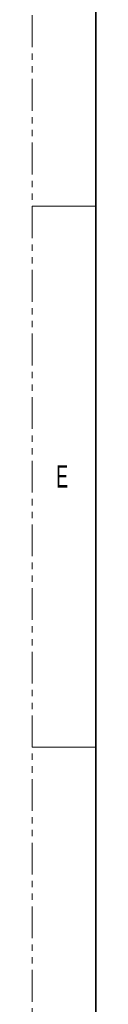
# Model space of a CAD drawing. Header units: millimetres. Extents: x 0 to 1118, y 0 to 864.
# Tile 13 of 117: x 0 to 13, y 381 to 577. Entities that reach past the tile are written whole.
import ezdxf

# ---------------------------------------------------------------- set-up
doc = ezdxf.new("R2010")
doc.units = ezdxf.units.MM
doc.linetypes.add('PHANTOM', pattern=[12.7, 6.35, -1.27, 1.27, -1.27, 1.27, -1.27])
doc.styles.add('SLDTEXTSTYLE4', font='TXT', dxfattribs={"width": 0.6})

msp = doc.modelspace()

# ---------------------------------------------------------------- linework, layer by layer
at = {"color": 7, "linetype": 'PHANTOM', "lineweight": 18}
msp.add_line((0, 0), (0, 863.6), dxfattribs=at)
at = {"color": 7, "linetype": 'Continuous', "lineweight": 35}
msp.add_line((12.7, 838.2), (12.7, 25.4), dxfattribs=at)
at = {"color": 7, "linetype": 'Continuous', "lineweight": 18}
for p, q in [((0, 539.75), (12.7, 539.75)), ((0, 431.8), (12.7, 431.8))]:
    msp.add_line(p, q, dxfattribs=at)

# ---------------------------------------------------------------- texts
at = {"color": 7, "linetype": 'Continuous', "lineweight": 0, "insert": (4.7942, 488.0477), "char_height": 4.445, "attachment_point": 1, "style": 'SLDTEXTSTYLE4'}
msp.add_mtext('E', dxfattribs=at)

doc.saveas('drawing.dxf')
